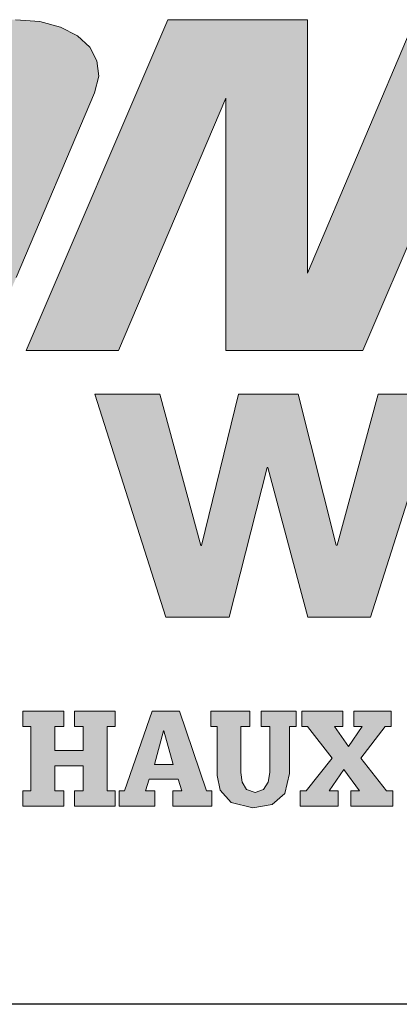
# Model space of a CAD drawing. Header units: millimetres. Extents: x 6 to 415, y 1 to 297.
# Tile 4 of 8: x 299.67 to 304.25, y 6.58 to 18.46. Entities that reach past the tile are written whole.
import ezdxf

# ---------------------------------------------------------------- set-up
doc = ezdxf.new("R2010")
doc.units = ezdxf.units.MM
doc.layers.add('PAGE_4', color=179, linetype='Continuous')
doc.layers.add('RAHMEN', color=7, linetype='Continuous')

# ---------------------------------------------------------------- blocks, each defined once
blk = doc.blocks.new('CWD')
at = {"linetype": 'Continuous'}
h = blk.add_hatch(color=7, dxfattribs=at)
h.paths.add_polyline_path([(12.16464968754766, 8.622804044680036), (11.22122318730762, 6.397634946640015), (11.1709949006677, 6.196039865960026), (11.19268582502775, 6.010648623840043), (11.28045661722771, 5.846862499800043), (11.4284634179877, 5.710078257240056), (11.64117709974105, 5.577542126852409), (11.82476223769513, 5.515713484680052), (12.17549740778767, 5.515713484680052), (13.26994296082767, 5.515713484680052), (13.67215312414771, 5.529984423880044), (13.99792344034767, 5.571112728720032), (14.2571848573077, 5.636555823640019), (14.45986380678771, 5.723775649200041), (14.6158867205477, 5.83023414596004), (14.73519357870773, 5.953384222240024), (14.82770178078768, 6.09069685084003), (14.9033467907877, 6.239624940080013), (14.97205955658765, 6.397634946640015), (15.9155176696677, 8.622804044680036), (15.9657414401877, 8.824385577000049), (15.94404599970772, 9.00976778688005), (15.8562661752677, 9.173553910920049), (15.70825034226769, 9.310342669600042), (15.50582881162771, 9.414732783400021), (15.25485447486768, 9.48132748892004), (14.96115764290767, 9.50472550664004), (13.86674821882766, 9.50472550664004), (13.62094483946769, 9.490450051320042), (13.37826661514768, 9.44931723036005), (13.14344192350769, 9.383869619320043), (12.92121269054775, 9.296645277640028), (12.71631181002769, 9.190186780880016), (12.53346765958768, 9.067032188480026), (12.37741764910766, 8.929724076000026), (12.2529037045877, 8.780800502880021)], flags=0)
h.paths.add_polyline_path([(12.39569890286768, 6.59444294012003), (13.17252573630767, 8.42709798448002), (13.24973332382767, 8.53306874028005), (13.36642083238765, 8.608668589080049), (13.49734766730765, 8.637508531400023), (14.60237448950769, 8.637508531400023), (14.70886459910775, 8.608668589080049), (14.76149997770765, 8.53306874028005), (14.74885032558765, 8.42709798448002), (13.9720596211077, 6.59444294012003), (13.89487009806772, 6.488481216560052), (13.77817807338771, 6.412912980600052), (13.64723317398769, 6.384086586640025), (12.54224248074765, 6.384086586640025), (12.43574785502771, 6.412912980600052), (12.38310796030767, 6.488481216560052)], flags=0)
for points in [[(15.08972706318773, 5.515713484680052), (16.79657203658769, 9.504174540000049), (18.48190221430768, 9.504174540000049), (18.48190221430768, 6.449520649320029), (19.7734222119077, 9.504174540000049), (20.85156457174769, 9.504174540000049), (19.14852668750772, 5.51565929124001), (17.49559063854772, 5.51565929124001), (17.49559063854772, 8.558670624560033), (16.20430096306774, 5.51565929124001)], [(18.83647182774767, 3.166883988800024), (19.33116309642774, 4.98686680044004), (20.08994351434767, 4.98686680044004), (19.24187037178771, 2.298971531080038), (18.48307640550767, 2.298971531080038), (18.00402897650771, 4.103324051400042), (17.99366448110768, 4.103324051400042), (17.53716152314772, 2.298971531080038), (16.77308369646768, 2.298971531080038), (15.91987572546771, 4.98686680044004), (16.69947545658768, 4.98686680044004), (17.19407640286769, 3.161676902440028), (17.20454928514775, 3.161676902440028), (17.65066968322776, 4.98686680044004), (18.36956824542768, 4.98686680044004), (18.82605313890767, 3.166883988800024)], [(15.67155686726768, 1.165782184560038), (15.67155686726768, 0.9796277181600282), (15.77914439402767, 0.9796277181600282), (15.77914439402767, 0.6926057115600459), (15.43572508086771, 0.6926057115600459), (15.43572508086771, 0.9796277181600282), (15.54320422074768, 0.9796277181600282), (15.54320422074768, 1.165782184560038), (15.05055875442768, 1.165782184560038), (15.05055875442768, 0.9796277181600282), (15.14881146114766, 0.9796277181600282), (15.14881146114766, 0.2055737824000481), (15.05055875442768, 0.2055737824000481), (15.05055875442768, 0.01911673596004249), (15.54320422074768, 0.01911673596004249), (15.54320422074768, 0.2055737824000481), (15.43572508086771, 0.2055737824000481), (15.43572508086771, 0.506071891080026), (15.77914439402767, 0.506071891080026), (15.77914439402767, 0.2055737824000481), (15.67155686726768, 0.2055737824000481), (15.67155686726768, 0.01911673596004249), (16.1645274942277, 0.01911673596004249), (16.1645274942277, 0.2055737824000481), (16.06599027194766, 0.2055737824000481), (16.06599027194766, 0.9796277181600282), (16.1645274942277, 0.9796277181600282), (16.1645274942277, 1.165782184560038)], [(18.34632829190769, 0.9796277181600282), (18.34632829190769, 1.165782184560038), (17.92216978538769, 1.165782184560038), (17.92216978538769, 0.9796277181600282), (18.02556183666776, 0.9796277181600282), (18.02556183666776, 0.4244972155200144), (18.00808445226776, 0.30798583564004), (17.95184069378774, 0.2205898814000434), (17.85112218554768, 0.1861589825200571), (17.74511078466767, 0.2205898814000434), (17.69276443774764, 0.30798583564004), (17.67872382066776, 0.4244972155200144), (17.67872382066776, 0.9796277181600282), (17.78545780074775, 0.9796277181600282), (17.78545780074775, 1.165782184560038), (17.31441293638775, 1.165782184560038), (17.31441293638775, 0.9796277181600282), (17.39207665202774, 0.9796277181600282), (17.39207665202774, 0.391109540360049), (17.42825528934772, 0.2150034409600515), (17.56042857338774, 0.06404761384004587), (17.82404353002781, 1.387778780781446e-14), (18.05551274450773, 0.04111024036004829), (18.20865888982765, 0.1744261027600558), (18.26402652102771, 0.4149320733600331), (18.26402652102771, 0.9796277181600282)], [(19.03889335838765, 1.165782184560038), (19.03889335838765, 0.9796277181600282), (19.13885315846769, 0.9796277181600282), (18.9762050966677, 0.7395778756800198), (18.80768607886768, 0.9796277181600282), (18.9079800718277, 0.9796277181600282), (18.9079800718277, 1.165782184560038), (18.41449912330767, 1.165782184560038), (18.41449912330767, 0.9796277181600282), (18.48190221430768, 0.9796277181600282), (18.7777261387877, 0.6005400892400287), (18.46433450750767, 0.2055737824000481), (18.3928036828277, 0.2055737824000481), (18.3928036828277, 0.01911673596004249), (18.85240018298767, 0.01911673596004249), (18.85240018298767, 0.2055737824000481), (18.74216620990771, 0.2055737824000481), (18.91831295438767, 0.4612313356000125), (19.10752483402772, 0.2055737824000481), (19.00326568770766, 0.2055737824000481), (19.00326568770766, 0.01911673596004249), (19.5079150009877, 0.01911673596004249), (19.5079150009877, 0.2055737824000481), (19.43302418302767, 0.2055737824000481), (19.12411705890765, 0.6005400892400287), (19.41602550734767, 0.9796277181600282), (19.48970600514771, 0.9796277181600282), (19.48970600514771, 1.165782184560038)]]:
    blk.add_hatch(color=7, dxfattribs=at).paths.add_polyline_path(points, flags=0)
h = blk.add_hatch(color=7, dxfattribs=at)
h.paths.add_polyline_path([(16.85634740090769, 0.01911673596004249), (16.85634740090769, 0.2055737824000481), (16.96697427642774, 0.2055737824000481), (16.92378662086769, 0.3462147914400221), (16.5721886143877, 0.3462147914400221), (16.52763257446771, 0.2055737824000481), (16.64284331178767, 0.2055737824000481), (16.64284331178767, 0.01911673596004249), (16.2121770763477, 0.01911673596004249), (16.2121770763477, 0.2055737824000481), (16.27686146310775, 0.2055737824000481), (16.60705306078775, 1.166084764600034), (16.93886594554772, 1.166084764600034), (17.26537690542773, 0.2055737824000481), (17.32666516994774, 0.2055737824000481), (17.32666516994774, 0.01911673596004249)], flags=0)
h.paths.add_polyline_path([(16.63523364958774, 0.5230525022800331), (16.86097190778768, 0.5230525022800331), (16.75066116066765, 0.9292729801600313), (16.74748181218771, 0.9292729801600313)], flags=0)
at = {"layer": 'PAGE_4', "linetype": 'Continuous', "lineweight": 0}
for p, q in [((15.25485447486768, 9.48132748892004), (14.96115764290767, 9.50472550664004)), ((15.08972706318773, 5.515713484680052), (16.79657203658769, 9.504174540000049)), ((16.79657203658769, 9.504174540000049), (18.48190221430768, 9.504174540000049)), ((18.48190221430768, 9.504174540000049), (18.48190221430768, 6.449520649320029)), ((18.48190221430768, 6.449520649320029), (19.7734222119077, 9.504174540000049)), ((20.85156457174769, 9.504174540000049), (19.14852668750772, 5.51565929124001)), ((15.50582881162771, 9.414732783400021), (15.25485447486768, 9.48132748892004)), ((15.70825034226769, 9.310342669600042), (15.50582881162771, 9.414732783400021)), ((15.8562661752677, 9.173553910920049), (15.70825034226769, 9.310342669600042)), ((15.94404599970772, 9.00976778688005), (15.8562661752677, 9.173553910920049)), ((15.9657414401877, 8.824385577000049), (15.94404599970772, 9.00976778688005)), ((15.9155176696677, 8.622804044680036), (15.9657414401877, 8.824385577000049)), ((14.97205955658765, 6.397634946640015), (15.9155176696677, 8.622804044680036)), ((17.49559063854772, 8.558670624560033), (16.20430096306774, 5.51565929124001)), ((17.49559063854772, 5.51565929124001), (17.49559063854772, 8.558670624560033)), ((16.20430096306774, 5.51565929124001), (15.08972706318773, 5.515713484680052)), ((19.14852668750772, 5.51565929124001), (17.49559063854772, 5.51565929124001)), ((16.77308369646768, 2.298971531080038), (15.91987572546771, 4.98686680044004)), ((15.91987572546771, 4.98686680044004), (16.69947545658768, 4.98686680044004)), ((16.69947545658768, 4.98686680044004), (17.19407640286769, 3.161676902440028)), ((17.20454928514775, 3.161676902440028), (17.65066968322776, 4.98686680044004)), ((17.65066968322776, 4.98686680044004), (18.36956824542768, 4.98686680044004)), ((18.36956824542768, 4.98686680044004), (18.82605313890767, 3.166883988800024)), ((18.83647182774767, 3.166883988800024), (19.33116309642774, 4.98686680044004)), ((20.08994351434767, 4.98686680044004), (19.24187037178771, 2.298971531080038)), ((19.33116309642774, 4.98686680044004), (20.08994351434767, 4.98686680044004)), ((17.99366448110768, 4.103324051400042), (17.53716152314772, 2.298971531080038)), ((18.00402897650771, 4.103324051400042), (17.99366448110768, 4.103324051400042)), ((18.48307640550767, 2.298971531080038), (18.00402897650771, 4.103324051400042)), ((17.19407640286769, 3.161676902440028), (17.20454928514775, 3.161676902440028)), ((18.82605313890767, 3.166883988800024), (18.83647182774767, 3.166883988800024)), ((17.53716152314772, 2.298971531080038), (16.77308369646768, 2.298971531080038)), ((19.24187037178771, 2.298971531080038), (18.48307640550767, 2.298971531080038)), ((15.54320422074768, 1.165782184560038), (15.05055875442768, 1.165782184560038)), ((15.05055875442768, 1.165782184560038), (15.05055875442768, 0.9796277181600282)), ((15.54320422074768, 0.9796277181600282), (15.54320422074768, 1.165782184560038)), ((16.1645274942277, 1.165782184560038), (15.67155686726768, 1.165782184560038)), ((15.67155686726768, 1.165782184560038), (15.67155686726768, 0.9796277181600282)), ((16.1645274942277, 0.9796277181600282), (16.1645274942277, 1.165782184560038)), ((16.27686146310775, 0.2055737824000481), (16.60705306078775, 1.166084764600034)), ((16.60705306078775, 1.166084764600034), (16.93886594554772, 1.166084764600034)), ((16.93886594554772, 1.166084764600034), (17.26537690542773, 0.2055737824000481)), ((17.78545780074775, 1.165782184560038), (17.31441293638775, 1.165782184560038)), ((17.31441293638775, 1.165782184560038), (17.31441293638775, 0.9796277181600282)), ((17.78545780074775, 0.9796277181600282), (17.78545780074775, 1.165782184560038)), ((18.34632829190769, 1.165782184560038), (17.92216978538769, 1.165782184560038)), ((17.92216978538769, 1.165782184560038), (17.92216978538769, 0.9796277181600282)), ((18.34632829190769, 0.9796277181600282), (18.34632829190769, 1.165782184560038)), ((18.9079800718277, 1.165782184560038), (18.41449912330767, 1.165782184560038)), ((18.41449912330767, 1.165782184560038), (18.41449912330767, 0.9796277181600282)), ((18.9079800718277, 0.9796277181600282), (18.9079800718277, 1.165782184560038)), ((19.48970600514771, 1.165782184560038), (19.03889335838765, 1.165782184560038)), ((19.03889335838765, 1.165782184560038), (19.03889335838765, 0.9796277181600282)), ((19.48970600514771, 0.9796277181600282), (19.48970600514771, 1.165782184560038)), ((15.05055875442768, 0.9796277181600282), (15.14881146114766, 0.9796277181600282)), ((15.14881146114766, 0.9796277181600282), (15.14881146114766, 0.2055737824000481)), ((15.43572508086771, 0.6926057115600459), (15.43572508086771, 0.9796277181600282)), ((15.43572508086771, 0.9796277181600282), (15.54320422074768, 0.9796277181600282)), ((15.67155686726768, 0.9796277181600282), (15.77914439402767, 0.9796277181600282)), ((15.77914439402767, 0.9796277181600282), (15.77914439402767, 0.6926057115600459)), ((16.06599027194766, 0.2055737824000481), (16.06599027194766, 0.9796277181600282)), ((16.06599027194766, 0.9796277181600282), (16.1645274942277, 0.9796277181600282)), ((17.31441293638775, 0.9796277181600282), (17.39207665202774, 0.9796277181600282)), ((17.39207665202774, 0.9796277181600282), (17.39207665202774, 0.391109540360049)), ((17.67872382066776, 0.4244972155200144), (17.67872382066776, 0.9796277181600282)), ((17.67872382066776, 0.9796277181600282), (17.78545780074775, 0.9796277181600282)), ((17.92216978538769, 0.9796277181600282), (18.02556183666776, 0.9796277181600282)), ((18.02556183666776, 0.9796277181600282), (18.02556183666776, 0.4244972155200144)), ((18.26402652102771, 0.4149320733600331), (18.26402652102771, 0.9796277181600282)), ((18.26402652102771, 0.9796277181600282), (18.34632829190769, 0.9796277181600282)), ((18.41449912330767, 0.9796277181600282), (18.48190221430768, 0.9796277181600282)), ((18.48190221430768, 0.9796277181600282), (18.7777261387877, 0.6005400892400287)), ((18.9762050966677, 0.7395778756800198), (18.80768607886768, 0.9796277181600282)), ((18.80768607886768, 0.9796277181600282), (18.9079800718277, 0.9796277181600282)), ((19.13885315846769, 0.9796277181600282), (18.9762050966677, 0.7395778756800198)), ((19.03889335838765, 0.9796277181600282), (19.13885315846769, 0.9796277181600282)), ((19.12411705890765, 0.6005400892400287), (19.41602550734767, 0.9796277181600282)), ((19.41602550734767, 0.9796277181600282), (19.48970600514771, 0.9796277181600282)), ((15.77914439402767, 0.6926057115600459), (15.43572508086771, 0.6926057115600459)), ((18.7777261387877, 0.6005400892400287), (18.46433450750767, 0.2055737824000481)), ((19.43302418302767, 0.2055737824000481), (19.12411705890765, 0.6005400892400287)), ((15.43572508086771, 0.2055737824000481), (15.43572508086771, 0.506071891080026)), ((15.43572508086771, 0.506071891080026), (15.77914439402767, 0.506071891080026)), ((15.77914439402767, 0.506071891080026), (15.77914439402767, 0.2055737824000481)), ((17.39207665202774, 0.391109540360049), (17.42825528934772, 0.2150034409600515)), ((17.69276443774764, 0.30798583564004), (17.67872382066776, 0.4244972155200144)), ((18.02556183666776, 0.4244972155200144), (18.00808445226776, 0.30798583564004)), ((18.20865888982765, 0.1744261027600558), (18.26402652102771, 0.4149320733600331)), ((18.74216620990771, 0.2055737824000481), (18.91831295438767, 0.4612313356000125)), ((18.91831295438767, 0.4612313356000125), (19.10752483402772, 0.2055737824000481)), ((16.5721886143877, 0.3462147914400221), (16.52763257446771, 0.2055737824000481)), ((16.92378662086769, 0.3462147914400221), (16.5721886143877, 0.3462147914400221)), ((16.96697427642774, 0.2055737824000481), (16.92378662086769, 0.3462147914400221)), ((17.74511078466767, 0.2205898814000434), (17.69276443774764, 0.30798583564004)), ((18.00808445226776, 0.30798583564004), (17.95184069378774, 0.2205898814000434)), ((15.14881146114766, 0.2055737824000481), (15.05055875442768, 0.2055737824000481)), ((15.05055875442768, 0.2055737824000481), (15.05055875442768, 0.01911673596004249)), ((15.54320422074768, 0.2055737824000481), (15.43572508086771, 0.2055737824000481)), ((15.54320422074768, 0.01911673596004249), (15.54320422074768, 0.2055737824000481)), ((15.77914439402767, 0.2055737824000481), (15.67155686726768, 0.2055737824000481)), ((15.67155686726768, 0.2055737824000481), (15.67155686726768, 0.01911673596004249)), ((16.1645274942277, 0.2055737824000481), (16.06599027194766, 0.2055737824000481)), ((16.1645274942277, 0.01911673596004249), (16.1645274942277, 0.2055737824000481)), ((16.2121770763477, 0.01911673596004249), (16.2121770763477, 0.2055737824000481)), ((16.2121770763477, 0.2055737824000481), (16.27686146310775, 0.2055737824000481)), ((16.52763257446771, 0.2055737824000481), (16.64284331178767, 0.2055737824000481)), ((16.64284331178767, 0.2055737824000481), (16.64284331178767, 0.01911673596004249)), ((16.85634740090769, 0.2055737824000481), (16.96697427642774, 0.2055737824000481)), ((16.85634740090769, 0.01911673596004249), (16.85634740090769, 0.2055737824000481)), ((17.26537690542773, 0.2055737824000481), (17.32666516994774, 0.2055737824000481)), ((17.32666516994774, 0.2055737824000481), (17.32666516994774, 0.01911673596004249)), ((17.42825528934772, 0.2150034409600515), (17.56042857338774, 0.06404761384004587)), ((17.85112218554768, 0.1861589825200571), (17.74511078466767, 0.2205898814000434)), ((17.95184069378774, 0.2205898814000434), (17.85112218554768, 0.1861589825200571)), ((18.05551274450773, 0.04111024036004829), (18.20865888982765, 0.1744261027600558)), ((18.46433450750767, 0.2055737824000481), (18.3928036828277, 0.2055737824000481)), ((18.3928036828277, 0.2055737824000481), (18.3928036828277, 0.01911673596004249)), ((18.85240018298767, 0.2055737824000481), (18.74216620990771, 0.2055737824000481)), ((18.85240018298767, 0.01911673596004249), (18.85240018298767, 0.2055737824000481)), ((19.10752483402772, 0.2055737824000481), (19.00326568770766, 0.2055737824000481)), ((19.00326568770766, 0.2055737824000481), (19.00326568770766, 0.01911673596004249)), ((19.5079150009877, 0.2055737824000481), (19.43302418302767, 0.2055737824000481)), ((19.5079150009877, 0.01911673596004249), (19.5079150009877, 0.2055737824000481)), ((15.05055875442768, 0.01911673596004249), (15.54320422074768, 0.01911673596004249)), ((15.67155686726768, 0.01911673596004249), (16.1645274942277, 0.01911673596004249)), ((16.64284331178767, 0.01911673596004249), (16.2121770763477, 0.01911673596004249)), ((17.32666516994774, 0.01911673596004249), (16.85634740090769, 0.01911673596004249)), ((17.56042857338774, 0.06404761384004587), (17.82404353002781, 1.387778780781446e-14)), ((17.82404353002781, 1.387778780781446e-14), (18.05551274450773, 0.04111024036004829)), ((18.3928036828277, 0.01911673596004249), (18.85240018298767, 0.01911673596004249)), ((19.00326568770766, 0.01911673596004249), (19.5079150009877, 0.01911673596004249))]:
    blk.add_line(p, q, dxfattribs=at)
at = {"layer": 'PAGE_4', "lineweight": 0}
for p, q in [((16.63523364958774, 0.5230525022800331), (16.74748181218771, 0.9292729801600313)), ((16.74748181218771, 0.9292729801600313), (16.75066116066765, 0.9292729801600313)), ((16.86097190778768, 0.5230525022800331), (16.75066116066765, 0.9292729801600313)), ((16.63523364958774, 0.5230525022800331), (16.86097190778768, 0.5230525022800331))]:
    blk.add_line(p, q, dxfattribs=at)

msp = doc.modelspace()

# ---------------------------------------------------------------- linework, layer by layer
at = {"layer": 'RAHMEN', "color": 7, "linetype": 'Continuous', "lineweight": 30}
msp.add_line((415.0146205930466, 6.583333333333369), (19.89652339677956, 6.583333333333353), dxfattribs=at)

# ---------------------------------------------------------------- block references
at = {"layer": 'RAHMEN'}
msp.add_blockref('CWD', (284.6603593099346, 8.952713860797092), dxfattribs=at)

doc.saveas('drawing.dxf')
